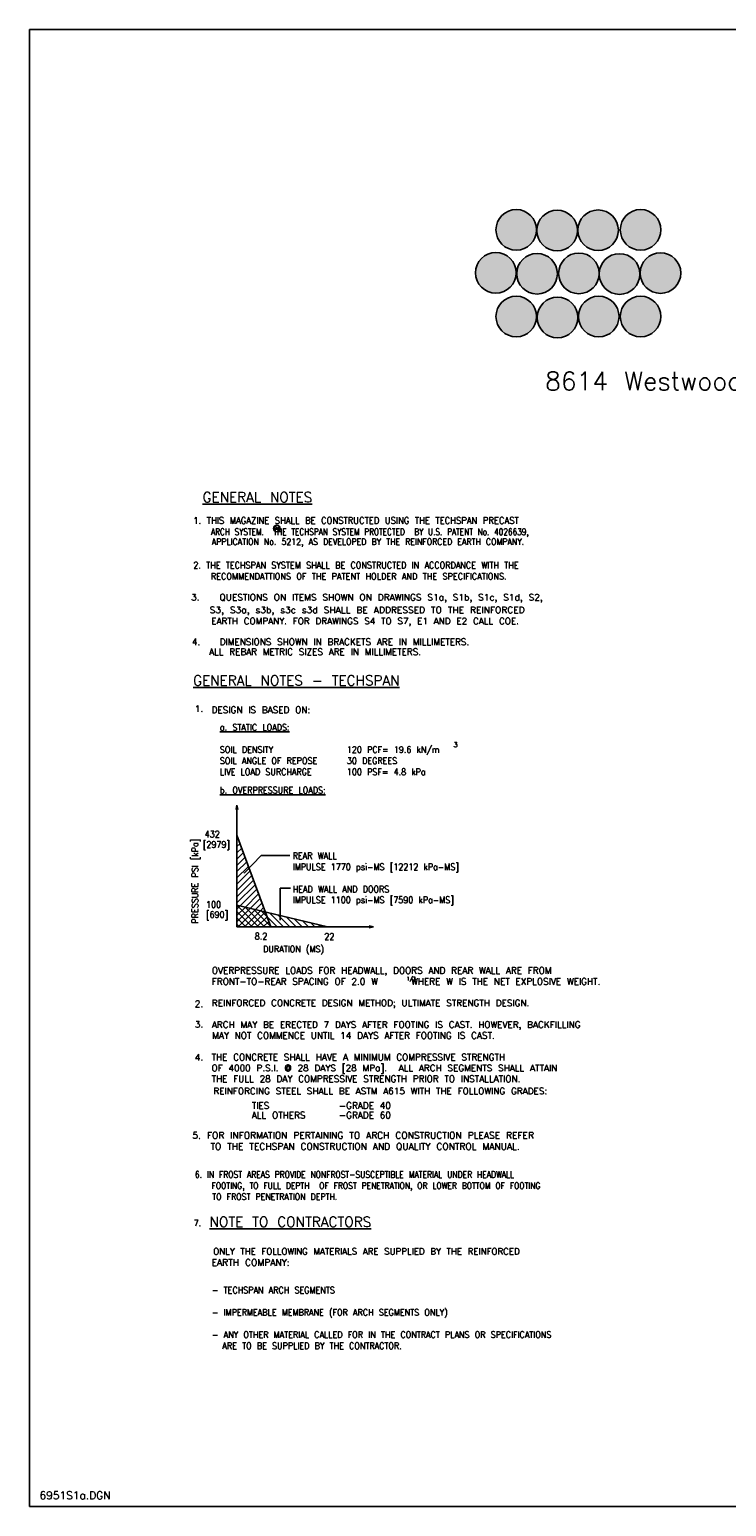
# Model space of a CAD drawing. Extents: x 0 to 354, y 0 to 250.
# Tile 1 of 3: x 0 to 118, y 0 to 250. Entities that reach past the tile are written whole.
import ezdxf
from ezdxf.enums import TextEntityAlignment as Align

# ---------------------------------------------------------------- set-up
doc = ezdxf.new("R2010")
doc.units = 0
doc.header["$MEASUREMENT"] = 0
for name, color, linetype in [('01', 7, 'CONTINUOUS'), ('1', 7, 'CONTINUOUS'), ('BORDER', 7, 'CONTINUOUS'), ('HATCH', 7, 'CONTINUOUS'), ('TEXT', 7, 'CONTINUOUS')]:
    doc.layers.add(name, color=color, linetype=linetype)
doc.styles.add('TXT_SHX', font='txt.shx')

msp = doc.modelspace()

# ---------------------------------------------------------------- hatches: boundary and pattern name
at = {"layer": '01', "linetype": 'CONTINUOUS'}
h = msp.add_hatch(color=1, dxfattribs=at)
edge = h.paths.add_edge_path()
edge.add_arc((82.43, 216.12), 3.44, 0, 360)
h = msp.add_hatch(color=1, dxfattribs=at)
edge = h.paths.add_edge_path()
edge.add_arc((89.36, 216.01), 3.44, 0, 360)
h = msp.add_hatch(color=1, dxfattribs=at)
edge = h.paths.add_edge_path()
edge.add_arc((96.29, 216.06), 3.44, 0, 360)
h = msp.add_hatch(color=1, dxfattribs=at)
edge = h.paths.add_edge_path()
edge.add_arc((103.49, 216.12), 3.44, 0, 360)
h = msp.add_hatch(color=1, dxfattribs=at)
edge = h.paths.add_edge_path()
edge.add_arc((78.97, 208.86), 3.44, 0, 360)
h = msp.add_hatch(color=1, dxfattribs=at)
edge = h.paths.add_edge_path()
edge.add_arc((85.95, 208.7), 3.44, 0, 360)
h = msp.add_hatch(color=1, dxfattribs=at)
edge = h.paths.add_edge_path()
edge.add_arc((93.04, 208.76), 3.44, 0, 360)
h = msp.add_hatch(color=1, dxfattribs=at)
edge = h.paths.add_edge_path()
edge.add_arc((99.92, 208.65), 3.44, 0, 360)
h = msp.add_hatch(color=1, dxfattribs=at)
edge = h.paths.add_edge_path()
edge.add_arc((106.85, 208.81), 3.44, 0, 360)
h = msp.add_hatch(color=1, dxfattribs=at)
edge = h.paths.add_edge_path()
edge.add_arc((82.43, 201.45), 3.44, 0, 360)
h = msp.add_hatch(color=1, dxfattribs=at)
edge = h.paths.add_edge_path()
edge.add_arc((89.42, 201.29), 3.44, 0, 360)
h = msp.add_hatch(color=1, dxfattribs=at)
edge = h.paths.add_edge_path()
edge.add_arc((96.4, 201.45), 3.44, 0, 360)
h = msp.add_hatch(color=1, dxfattribs=at)
edge = h.paths.add_edge_path()
edge.add_arc((103.49, 201.45), 3.44, 0, 360)

# ---------------------------------------------------------------- linework, layer by layer
at = {"layer": '01', "color": 7, "linetype": 'CONTINUOUS'}
for p, q in [((35.13, 118.71), (34.97, 117.99)), ((35.13, 118.06), (34.97, 117.99)), ((35.13, 118.52), (35.03, 118.05)), ((35.13, 118.1), (35.03, 118.05)), ((35.13, 118.34), (35.08, 118.12)), ((35.13, 118.14), (35.08, 118.12)), ((35.13, 118.71), (35.28, 117.99)), ((35.13, 118.52), (35.23, 118.05)), ((35.13, 118.34), (35.18, 118.12)), ((35.18, 118.12), (35.13, 118.14)), ((35.23, 118.05), (35.13, 118.1)), ((35.28, 117.99), (35.13, 118.06)), ((58.26, 98.13), (57.54, 98.29)), ((57.61, 98.13), (57.54, 98.29)), ((58.26, 98.13), (57.54, 97.98)), ((57.54, 97.98), (57.61, 98.13)), ((58.08, 98.13), (57.61, 98.23)), ((57.65, 98.13), (57.61, 98.23)), ((58.08, 98.13), (57.61, 98.03)), ((57.61, 98.03), (57.65, 98.13)), ((57.9, 98.13), (57.67, 98.18)), ((57.69, 98.13), (57.67, 98.18)), ((57.9, 98.13), (57.67, 98.08)), ((57.67, 98.08), (57.69, 98.13))]:
    msp.add_line(p, q, dxfattribs=at)
at = {"layer": '01', "color": 1, "linetype": 'CONTINUOUS'}
for centre in [(82.43, 216.12), (89.36, 216.01), (96.29, 216.06), (103.49, 216.12), (78.97, 208.86), (85.95, 208.7), (93.04, 208.76), (99.92, 208.65), (106.85, 208.81), (82.43, 201.45), (89.42, 201.29), (96.4, 201.45), (103.49, 201.45)]:
    msp.add_circle(centre, 3.44, dxfattribs=at)
at = {"layer": '1', "color": 3, "linetype": 'CONTINUOUS'}
for p, q in [((0, 250.04), (354.01, 250.04)), ((354.01, 250.04), (0, 250.04)), ((0, 250.04), (0, 0)), ((0, 0), (354.01, 0))]:
    msp.add_line(p, q, dxfattribs=at)
at = {"layer": 'BORDER', "color": 7, "linetype": 'CONTINUOUS'}
msp.add_circle((41.87, 165.57), 0.566, dxfattribs=at)
at = {"layer": 'HATCH', "color": 7, "linetype": 'CONTINUOUS'}
for p, q in [((35.13, 112.78), (35.36, 113.01)), ((35.13, 111.72), (35.65, 112.24)), ((35.13, 110.66), (35.93, 111.46)), ((35.13, 109.6), (36.22, 110.69)), ((35.13, 108.54), (36.5, 109.91)), ((35.13, 107.48), (36.79, 109.14)), ((35.13, 106.42), (37.08, 108.36)), ((35.13, 105.36), (37.36, 107.59)), ((35.13, 104.29), (37.65, 106.81)), ((35.13, 103.23), (37.93, 106.04)), ((35.13, 102.17), (38.22, 105.26)), ((35.69, 101.68), (38.5, 104.49)), ((36.55, 101.47), (38.79, 103.71)), ((37.4, 101.27), (39.07, 102.94)), ((35.13, 101.11), (35.69, 101.68)), ((35.13, 100.05), (36.55, 101.47)), ((35.13, 98.99), (37.4, 101.27)), ((37.7, 98.13), (35.13, 100.71)), ((38.76, 98.13), (35.17, 101.72)), ((35.33, 98.13), (38.26, 101.06)), ((36.39, 98.13), (39.12, 100.86)), ((39.82, 98.13), (36.46, 101.49)), ((37.45, 98.13), (39.93, 100.61)), ((40.8, 98.22), (37.86, 101.16)), ((38.26, 101.06), (39.36, 102.16)), ((39.12, 100.86), (39.65, 101.39)), ((40.21, 99.87), (39.25, 100.82)), ((43.01, 98.13), (40.65, 100.49)), ((44.07, 98.13), (42.04, 100.16)), ((36.64, 98.13), (35.13, 99.64)), ((35.58, 98.13), (35.13, 98.58)), ((38.51, 98.13), (40.22, 99.84)), ((39.57, 98.13), (40.5, 99.06)), ((41.95, 98.13), (40.21, 99.87)), ((40.63, 98.13), (40.79, 98.29)), ((45.13, 98.13), (43.44, 99.82)), ((46.19, 98.13), (44.83, 99.49)), ((47.25, 98.13), (46.23, 99.15)), ((48.31, 98.13), (47.62, 98.82)), ((49.37, 98.13), (49.02, 98.48))]:
    msp.add_line(p, q, dxfattribs=at)
at = {"layer": 'TEXT', "color": 7, "linetype": 'CONTINUOUS'}
for p, q in [((35.13, 118.71), (35.13, 98.13)), ((40.85, 98.13), (35.13, 113.65)), ((36.34, 107.24), (39.23, 110.19)), ((39.23, 110.19), (44.11, 110.19)), ((42.44, 104.65), (44.2, 104.65)), ((42.44, 99.26), (42.44, 104.65)), ((50.49, 98.13), (35.13, 101.81)), ((35.13, 98.13), (58.26, 98.13))]:
    msp.add_line(p, q, dxfattribs=at)
at = {"layer": 'TEXT', "color": 7, "linetype": 'CONTINUOUS', "const_width": 0.0138}
for points in [[(35.03, 113.65, 1), (35.23, 113.65, 1)], [(36.23, 107.24, 1), (36.44, 107.24, 1)], [(35.03, 101.81, 1), (35.23, 101.81, 1)], [(40.74, 98.13, 1), (40.95, 98.13, 1)], [(42.34, 99.26, 1), (42.55, 99.26, 1)], [(50.38, 98.13, 1), (50.59, 98.13, 1)]]:
    msp.add_lwpolyline(points, format="xyb", close=True, dxfattribs=at)

# ---------------------------------------------------------------- texts
at = {"layer": '01', "color": 7, "linetype": 'CONTINUOUS', "style": 'TXT_SHX', "width": 0.915}
msp.add_text('      RECOMMENDATTIONS OF THE PATENT HOLDER AND THE SPECIFICATIONS.', height=1.0999, dxfattribs=at).set_placement((24.85, 156.92))
at = {"layer": '1', "color": 7, "linetype": 'CONTINUOUS', "style": 'TXT_SHX'}
msp.add_text('6951S1a.DGN', height=1.3154, dxfattribs=at).set_placement((7.71, 1.22), align=Align.CENTER)
at = {"layer": 'BORDER', "color": 7, "linetype": 'CONTINUOUS', "style": 'TXT_SHX'}
msp.add_text('8614 Westwood Center Drive Suite 1100,  Vienna, Virginia 22182 (703) 821-1175', height=3.1038, dxfattribs=at).set_placement((179.1, 188.98), align=Align.CENTER)
at = {"layer": 'TEXT', "color": 7, "linetype": 'CONTINUOUS', "style": 'TXT_SHX'}
for s, height, p in [('%%uGENERAL NOTES', 1.6874, (29.31, 170.03)), ('TM', 0.567, (41.34, 165.35)), ('%%uGENERAL NOTES - TECHSPAN', 1.6874, (27.71, 139)), ('1.', 1.1, (27.99, 134.51)), (' DESIGN IS BASED ON:', 1.0999, (29.85, 134.31)), ('3', 0.825, (71.79, 128.57)), ('OVERPRESSURE LOADS FOR HEADWALL, DOORS AND REAR WALL ARE FROM', 1.0999, (30.88, 90.2)), ('FRONT-TO-REAR SPACING OF 2.0 W   WHERE W IS THE NET EXPLOSIVE WEIGHT.', 1.0999, (30.88, 88.33)), ('2.', 1.1, (27.99, 84.55)), ('REINFORCED CONCRETE DESIGN METHOD; ULTIMATE STRENGTH DESIGN.', 1.0999, (30.88, 84.69)), ('3.', 1.1, (27.99, 81.07)), ('ARCH MAY BE ERECTED 7 DAYS AFTER FOOTING IS CAST. HOWEVER, BACKFILLING', 1.0999, (30.88, 81.02)), ('MAY NOT COMMENCE UNTIL 14 DAYS AFTER FOOTING IS CAST.', 1.0999, (30.93, 79.19)), ('4.', 1.1, (27.99, 75.5)), ('THE CONCRETE SHALL HAVE A MINIMUM COMPRESSIVE STRENGTH', 1.0999, (30.82, 75.52)), ('THE FULL 28 DAY COMPRESSIVE STRENGTH PRIOR TO INSTALLATION.', 1.0999, (30.83, 71.85)), ('OF 4000 P.S.I. @ 28 DAYS [28 MPa].  ALL ARCH SEGMENTS SHALL ATTAIN', 1.0999, (30.82, 73.68)), ('REINFORCING STEEL SHALL BE ASTM A615 WITH THE FOLLOWING GRADES:', 1.0999, (31.14, 69.78)), ('TIES ', 1.1, (37.64, 67.32)), ('-GRADE 40', 1.1, (52.39, 67.32)), ('ALL OTHERS', 1.1, (37.64, 65.69)), ('-GRADE 60', 1.1, (52.39, 65.69)), ('5. FOR INFORMATION PERTAINING TO ARCH CONSTRUCTION PLEASE REFER', 1.1249, (27.59, 62.27)), ('    TO THE TECHSPAN CONSTRUCTION AND QUALITY CONTROL MANUAL.', 1.1249, (26.28, 60.4)), ('%%uNOTE TO CONTRACTORS', 1.6874, (30.48, 47.34))]:
    msp.add_text(s, height=height, dxfattribs=at).set_placement(p)
for s, height, width, p in [('1. THIS MAGAZINE SHALL BE CONSTRUCTED USING THE TECHSPAN PRECAST', 1.0999, 0.948, (27.74, 166.38)), ('  ARCH SYSTEM.  THE TECHSPAN SYSTEM PROTECTED  BY U.S. PATENT No. 4026639,', 1.0999, 0.826, (29.11, 164.46)), ('   APPLICATION No. 5212, AS DEVELOPED BY THE REINFORCED EARTH COMPANY.', 1.0999, 0.88, (28.05, 162.78)), ('2. THE TECHSPAN SYSTEM SHALL BE CONSTRUCTED IN ACCORDANCE WITH THE', 1.0999, 0.908, (27.74, 158.81)), ('3.   QUESTIONS ON ITEMS SHOWN ON DRAWINGS S1a, S1b, S1c, S1d, S2,', 1.0999, 1.015, (27.37, 153.37)), ('    EARTH COMPANY. FOR DRAWINGS S4 TO S7, E1 AND E2 CALL COE.', 1.0999, 0.997, (26.53, 149.35)), ('   S3, S3a, s3b, s3c s3d SHALL BE ADDRESSED TO THE REINFORCED', 1.0999, 1.024, (27.24, 151.23)), ('4.   DIMENSIONS SHOWN IN BRACKETS ARE IN MILLIMETERS.', 1.0999, 0.997, (27.49, 145.83)), ('  ALL REBAR METRIC SIZES ARE IN MILLIMETERS.', 1.0999, 0.997, (28.45, 144.15)), ('%%ua. STATIC LOADS:', 1.1, 0.9, (32.24, 131.35)), ('SOIL DENSITY', 1.1, 0.9, (32.24, 127.58)), ('120 PCF= 19.6 kN/m', 1.1, 0.9, (53.74, 127.58)), ('SOIL ANGLE OF REPOSE', 1.1, 0.9, (32.24, 125.7)), ('30 DEGREES', 1.1, 0.9, (53.74, 125.7)), ('LIVE LOAD SURCHARGE', 1.1, 0.9, (32.24, 123.81)), ('100 PSF= 4.8 kPa', 1.1, 0.9, (53.74, 123.81)), ('%%ub. OVERPRESSURE LOADS:', 1.1, 0.9, (32.24, 120.71)), ('[2979]', 1.1, 0.9, (29.35, 111.52)), ('432', 1.1, 0.9, (29.67, 113.26)), ('REAR WALL', 1.1, 0.9, (44.57, 109.61)), ('IMPULSE 1770 psi-MS [12212 kPa-MS]', 1.1, 0.9, (44.57, 107.73)), ('HEAD WALL AND DOORS', 1.1, 0.9, (44.57, 103.95)), ('IMPULSE 1100 psi-MS [7590 kPa-MS]', 1.1, 0.9, (44.57, 102.14)), ('100', 1.1, 0.9, (29.89, 101.36)), ('[690]', 1.1, 0.9, (29.89, 99.65)), ('8.2', 1.1, 0.9, (38.14, 95.99)), ('DURATION (MS)', 1.1, 0.9, (39.56, 93.82)), ('22', 1.1, 0.9, (49.92, 95.93)), ('1/3', 0.66, 0.9, (63.84, 89.02)), ('6. IN FROST AREAS PROVIDE NONFROST-SUSCEPTIBLE MATERIAL UNDER HEADWALL', 1.0999, 0.853, (28, 55.65)), ('   TO FROST PENETRATION DEPTH.                                        ', 1.0999, 0.88, (28.13, 51.89)), ('FOOTING, TO FULL DEPTH  OF FROST PENETRATION, OR LOWER BOTTOM OF FOOTING', 1.0999, 0.852, (30.83, 53.76)), ('7.', 1.1, 0.9, (27.79, 47.45)), ('    ONLY THE FOLLOWING MATERIALS ARE SUPPLIED BY THE REINFORCED', 1.0999, 0.975, (26.95, 42.64)), ('EARTH COMPANY:                                             ', 1.0999, 1.029, (30.83, 40.76)), ('- TECHSPAN ARCH SEGMENTS', 1.1, 0.9, (30.89, 36.08)), ('- IMPERMEABLE MEMBRANE (FOR ARCH SEGMENTS ONLY)', 1.1, 0.9, (30.89, 32.31)), ('- ANY OTHER MATERIAL CALLED FOR IN THE CONTRACT PLANS OR SPECIFICATIONS', 1.1, 0.9, (30.89, 28.54)), ('  ARE TO BE SUPPLIED BY THE CONTRACTOR.', 1.1, 0.9, (30.89, 26.65))]:
    msp.add_text(s, height=height, dxfattribs=dict(at, width=width)).set_placement(p)
at = {"layer": 'TEXT', "color": 7, "linetype": 'CONTINUOUS', "style": 'TXT_SHX', "width": 0.9}
msp.add_text('PRESSURE PSI [kPa]', height=1.1, rotation=90, dxfattribs=at).set_placement((28.57, 98.69))

doc.saveas('drawing.dxf')
